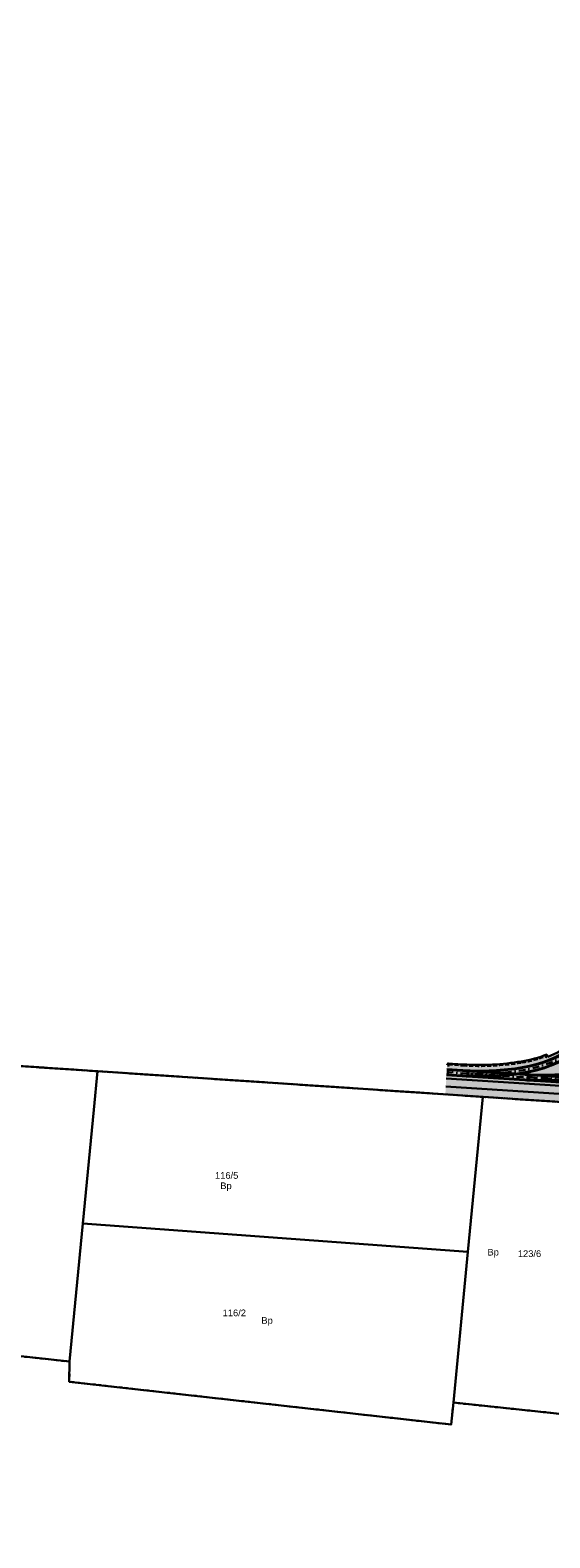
# Model space of a CAD drawing. Header units: metres. Extents: x 6603615 to 6604365, y 5739741 to 5740610.
# Tile 4 of 15: x 6603906 to 6604004, y 5739753 to 5740035. Entities that reach past the tile are written whole.
import ezdxf
from ezdxf.enums import TextEntityAlignment as Align

# ---------------------------------------------------------------- set-up
doc = ezdxf.new("R2010")
doc.units = ezdxf.units.M
for name, pattern in [('DASHDOT', [25.4, 12.7, -6.35, 0, -6.35]), ('HIDDEN', [0.375, 0.25, -0.125]), ('PRZER1-1', [1, 0.5, -0.5])]:
    doc.linetypes.add(name, pattern=pattern)
for name, color, linetype, lineweight in [('_działki', 3, 'Continuous', 40), ('OBRZEŻE_BET_8X40', 236, 'Continuous', 30), ('ODW_DRENAZ', 5, 'HIDDEN', 30), ('ODW_DRENAZ_NAJN', 5, 'HIDDEN', 30), ('OSIE_TORU', 10, 'DASHDOT', 30), ('szyny 60R2', 14, 'Continuous', 40)]:
    doc.layers.add(name, color=color, linetype=linetype, lineweight=lineweight)
for name, color, linetype, lineweight, true_color in [('GESDZI', 7, 'Continuous', 18, 0x008000), ('GESDZI_O', 7, 'Continuous', 18, 0x008000), ('GESUZY', 7, 'Continuous', 18, 0x008000), ('GESUZY_O', 7, 'Continuous', 18, 0x008000), ('HECZ_PŁYTY_BET_50X50', 7, 'Continuous', 5, 0xfaf9b8), ('HECZ_ZIELEN', 7, 'Continuous', 0, 0xd6ffd6)]:
    doc.layers.add(name, color=color, linetype=linetype, lineweight=lineweight, true_color=true_color)
doc.layers.add('KRESK_TOR_KLAS_PODKŁAD', color=38, linetype='Continuous', lineweight=15, transparency=0.55)
doc.layers.get('_działki').off()
doc.styles.add('Arial', font='arial.ttf')

# ---------------------------------------------------------------- blocks, each defined once
blk = doc.blocks.new('A$C8469fa7e')
at = {"layer": 'GESDZI', "color": 3, "linetype": 'Continuous', "lineweight": 30}
blk.add_lwpolyline([(6604211.14, 5740049.68), (6604208.38, 5740004.99), (6604205.71, 5739965.06), (6604205.14, 5739956.67), (6604203.8, 5739936.9), (6604203.44, 5739931.58), (6604197.3, 5739931.89), (6604174.97, 5739932.82), (6604172.74, 5739932.92), (6604162.47, 5739933.62), (6604136.19, 5739935.43), (6604135.4, 5739923.52), (6604134.09, 5739903.98), (6604131.95, 5739871.82), (6604131.15, 5739859.81), (6604129.12, 5739829.44), (6604128.92, 5739826.44), (6604111.39, 5739827.61), (6604062.77, 5739830.84), (6604014.55, 5739834.06), (6603991.05, 5739835.63), (6603918.87, 5739840.43), (6603844.12, 5739845.41)], dxfattribs=at)
for points in [[(6603841.59, 5739817.37), (6603843.6, 5739839.85), (6603844.12, 5739845.41), (6603918.87, 5739840.43), (6603918.22, 5739833.21), (6603916.15, 5739811.92), (6603913.67, 5739786.07), (6603839.49, 5739794.18)], [(6603988.25, 5739806.65), (6603916.15, 5739811.92), (6603918.22, 5739833.21), (6603918.87, 5739840.43), (6603991.05, 5739835.63)], [(6604007.78, 5739776.06), (6603985.53, 5739778.39), (6603988.25, 5739806.65), (6603991.05, 5739835.63), (6604014.55, 5739834.06), (6604013.43, 5739824.3), (6604011.16, 5739804.97)], [(6603916.15, 5739811.92), (6603988.25, 5739806.65), (6603985.53, 5739778.39), (6603985.11, 5739774.29), (6603913.61, 5739782.31), (6603913.67, 5739786.07)]]:
    blk.add_lwpolyline(points, close=True, dxfattribs=at)
at = {"layer": 'GESUZY', "color": 3, "linetype": 'PRZER1-1', "lineweight": 30}
for points in [[(6604211.14, 5740049.68), (6604225.19, 5740023.63), (6604254.17, 5739970.57), (6604285.94, 5739911.03), (6604306.33, 5739857), (6604297.35, 5739839.72), (6604205, 5739821.48), (6604196.08, 5739821.95), (6604163.88, 5739824.11), (6604151.94, 5739824.9), (6604128.92, 5739826.44), (6604111.39, 5739827.61), (6604062.77, 5739830.84), (6604014.55, 5739834.06), (6603991.05, 5739835.63), (6603918.87, 5739840.43), (6603844.12, 5739845.41)], [(6603844.12, 5739845.41), (6603918.87, 5739840.43), (6603991.05, 5739835.63), (6604014.55, 5739834.06), (6604062.77, 5739830.84), (6604111.39, 5739827.61), (6604128.92, 5739826.44), (6604151.94, 5739824.9), (6604163.88, 5739824.11), (6604196.08, 5739821.95)], [(6604198.35, 5739753.08), (6604157.55, 5739757.26), (6604145.49, 5739760.84), (6604104.16, 5739765.22), (6604103.76, 5739762.08), (6604080.06, 5739763.01), (6604055.92, 5739765.77), (6604056.49, 5739770.59), (6604007.78, 5739776.06), (6603985.53, 5739778.39), (6603985.11, 5739774.29), (6603913.61, 5739782.31), (6603913.67, 5739786.07), (6603839.49, 5739794.18)]]:
    blk.add_lwpolyline(points, dxfattribs=at)
at = {"layer": 'GESDZI_O', "color": 3, "linetype": 'Continuous', "lineweight": 30, "style": 'Arial'}
for s, p in [('116/5', (6603943.076938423, 5739820.29591866)), ('123/6', (6603999.779999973, 5739805.655)), ('116/2', (6603944.507556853, 5739794.56797069))]:
    blk.add_text(s, height=1.25, rotation=359.9999974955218, dxfattribs=at).set_placement(p, align=Align.CENTER)
at = {"layer": 'GESUZY_O', "color": 3, "linetype": 'Continuous', "lineweight": 30, "style": 'Arial'}
for p in [(6603942.946163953, 5739818.35758704), (6603992.979739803, 5739805.93047344), (6603950.645615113, 5739793.15220492)]:
    blk.add_text('Bp', height=1.25, rotation=359.9999974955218, dxfattribs=at).set_placement(p, align=Align.CENTER)

msp = doc.modelspace()

# ---------------------------------------------------------------- hatches: boundary and pattern name
at = {"layer": 'HECZ_PŁYTY_BET_50X50', "transparency": 33554508}
h = msp.add_hatch(color=254, dxfattribs=at)
h.dxf.hatch_style = 1
h.paths.add_polyline_path([(6604061.764487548, 5739832.608838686), (6604061.859626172, 5739834.105818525), (6603984.205957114, 5739839.040997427), (6603984.110818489, 5739837.544017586)])
at = {"layer": 'HECZ_ZIELEN', "transparency": 33554508}
h = msp.add_hatch(color=254, dxfattribs=at)
h.dxf.hatch_style = 1
edge = h.paths.add_edge_path()
edge.add_line((6604128.919999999, 5739826.44), (6604129.12, 5739829.44))
edge.add_line((6604129.12, 5739829.44), (6604129.61305751, 5739836.816431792))
edge.add_arc((6604138.287311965, 5739788.793548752), 48.79999985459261, 100.2387960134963, 110.0531322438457)
edge.add_arc((6604103.998171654, 5739882.731053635), 51.1999999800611, 266.36353126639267, 290.05313223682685, ccw=False)
edge.add_line((6604100.750773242, 5739831.634141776), (6604061.859626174, 5739834.105818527))
edge.add_line((6604061.859626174, 5739834.105818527), (6604061.764487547, 5739832.608838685))
edge.add_line((6604061.764487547, 5739832.608838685), (6603984.110818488, 5739837.544017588))
edge.add_line((6603984.110818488, 5739837.544017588), (6603984.018891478, 5739836.097571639))
edge.add_line((6603984.018891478, 5739836.097571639), (6603991.05, 5739835.63))
edge.add_line((6603991.05, 5739835.63), (6604014.55, 5739834.06))
edge.add_line((6604014.55, 5739834.06), (6604062.77, 5739830.84))
edge.add_line((6604062.77, 5739830.84), (6604111.39, 5739827.61))
edge.add_line((6604111.39, 5739827.61), (6604128.919999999, 5739826.44))
edge = h.paths.add_edge_path()
edge.add_arc((6604138.287311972, 5739788.793548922), 48.79999968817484, 93.07892164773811, 100.2387960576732)
edge.add_line((6604129.61305751, 5739836.816431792), (6604129.12, 5739829.44))
edge.add_line((6604129.12, 5739829.44), (6604128.92, 5739826.439999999))
edge.add_line((6604128.92, 5739826.439999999), (6604134.87175449, 5739826.041837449))
edge.add_line((6604134.87175449, 5739826.041837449), (6604135.666192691, 5739837.523105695))
at = {"layer": 'KRESK_TOR_KLAS_PODKŁAD', "lineweight": 0}
h = msp.add_hatch(dxfattribs=at)
h.set_pattern_fill('TRIANG', color=254, scale=0.05)
h.set_pattern_definition([(59.99999999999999, (0, 0), (-0.2381249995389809, 0.4124445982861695), [0.238125, -0.238125]), (120, (0, 0), (-0.476249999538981, 2.661695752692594e-10), [0.2381249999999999, -0.2381249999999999]), (0, (-0.1190625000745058, 0.2062222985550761), (0.238125, 0.41244459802), [0.238125, -0.238125])])
edge = h.paths.add_edge_path()
edge.add_line((6604061.038432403, 5739834.158008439), (6604061.859626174, 5739834.105818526))
edge.add_line((6604061.859626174, 5739834.105818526), (6604062.041658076, 5739836.970039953))
edge.add_line((6604062.041658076, 5739836.970039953), (6604025.335378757, 5739839.30286025))
edge.add_line((6604025.335378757, 5739839.30286025), (6604025.340844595, 5739839.388863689))
edge.add_arc((6604015.024761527, 5739863.472435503), 26.20000002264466, 293.1876403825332, 320.3276949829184)
edge.add_arc((6603995.782055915, 5739879.432331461), 51.19999998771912, 320.3276949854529, 326.3276949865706)
edge.add_line((6604038.391833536, 5739851.044889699), (6604051.030320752, 5739870.015360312))
edge.add_line((6604051.030320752, 5739870.015360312), (6604045.089439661, 5739872.084466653))
edge.add_arc((6604092.987283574, 5739853.994783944), 51.20000070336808, 159.3098445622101, 163.0908241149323)
edge.add_line((6604044.000811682, 5739868.886581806), (6604043.551131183, 5739869.023283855))
edge.add_arc((6604092.987279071, 5739853.994785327), 51.66999599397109, 163.0908241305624, 164.5225673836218)
edge.add_arc((6603996.613719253, 5739880.680664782), 48.32999997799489, 326.3276949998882, 344.52256738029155, ccw=False)
edge.add_line((6604036.835019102, 5739853.884472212), (6604036.003355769, 5739852.636138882))
edge.add_arc((6603995.782055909, 5739879.432331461), 48.32999999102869, 320.3276950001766, 326.32769499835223, ccw=False)
edge.add_arc((6604015.024761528, 5739863.472435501), 23.33000001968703, 272.3635313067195, 320.32769500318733, ccw=False)
edge.add_arc((6604013.993768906, 5739888.451167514), 48.32999999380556, 269.7856049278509, 272.3635313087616, ccw=False)
edge.add_arc((6604003.496840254, 5739864.205077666), 26.19999999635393, 293.1876403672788, 320.3276949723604)
edge.add_arc((6603984.254134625, 5739880.164973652), 51.19999999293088, 320.3276949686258, 326.3276949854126)
edge.add_line((6604026.86391225, 5739851.777531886), (6604041.277314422, 5739873.412164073))
edge.add_line((6604041.277314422, 5739873.412164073), (6604034.745981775, 5739875.6869145))
edge.add_arc((6604081.459361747, 5739854.727426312), 51.20000013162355, 155.8350484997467, 163.0903179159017)
edge.add_line((6604032.47302197, 5739869.619656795), (6604032.02334268, 5739869.756362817))
edge.add_arc((6604081.459364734, 5739854.727425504), 51.67000322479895, 163.0903180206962, 164.5225673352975)
edge.add_arc((6603985.08579791, 5739881.413306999), 48.33000004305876, 326.3276950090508, 344.52256731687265, ccw=False)
edge.add_line((6604025.307097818, 5739854.617114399), (6604024.475434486, 5739853.368781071))
edge.add_arc((6603984.254134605, 5739880.164973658), 48.33000001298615, 320.32769499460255, 326.327695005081, ccw=False)
edge.add_arc((6604003.496840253, 5739864.20507767), 23.33000000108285, 274.7746156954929, 320.3276950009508, ccw=False)
edge.add_arc((6603994.5041571, 5739865.281408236), 26.67000000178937, 294.2045690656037, 315.4912808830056)
edge.add_line((6604013.523701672, 5739846.585263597), (6604011.476979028, 5739848.597184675))
edge.add_arc((6603994.504157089, 5739865.28140825), 23.80000001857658, 291.45944865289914, 315.4912808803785, ccw=False)
edge.add_line((6604003.211211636, 5739843.131302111), (6604003.039265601, 5739843.568720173))
edge.add_arc((6603994.504157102, 5739865.281408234), 23.32999999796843, 279.36353128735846, 291.4594486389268, ccw=False)
edge.add_arc((6603990.436707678, 5739889.948306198), 48.32999999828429, 266.36353123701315, 279.36353128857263, ccw=False)
edge.add_line((6603987.371341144, 5739841.71561575), (6603987.37134118, 5739841.715615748))
edge.add_line((6603987.37134118, 5739841.715615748), (6603984.387989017, 5739841.905218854))
edge.add_line((6603984.387989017, 5739841.905218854), (6603984.205957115, 5739839.040997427))
edge.add_line((6603984.205957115, 5739839.040997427), (6604061.038432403, 5739834.158008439))

# ---------------------------------------------------------------- linework, layer by layer
at = {"color": 252}
for points in [[(6603984.395053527, 5739839.730236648), (6603984.407933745, 5739839.939841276), (6603984.557651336, 5739839.93064112), (6603984.544771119, 5739839.721036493)], [(6603984.456387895, 5739840.72835392), (6603984.443507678, 5739840.518749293), (6603984.59322527, 5739840.509549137), (6603984.606105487, 5739840.719153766)]]:
    msp.add_lwpolyline(points, close=True, dxfattribs=at)
at = {"color": 252, "linetype": 'HIDDEN', "ltscale": 0.2}
for centre, radius in [((6603984.478805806, 5739839.870363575), 0.05400000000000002), ((6603984.522353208, 5739840.579026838), 0.05400000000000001)]:
    msp.add_circle(centre, radius, dxfattribs=at)
at = {"layer": 'OBRZEŻE_BET_8X40', "color": 252}
msp.add_line((6603984.110818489, 5739837.544017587), (6604061.764487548, 5739832.608838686), dxfattribs=at)
at = {"layer": 'OBRZEŻE_BET_8X40', "color": 252, "flags": 128}
for points in [[(6604003.211211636, 5739843.131302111, 0.1052446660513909), (6604011.476979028, 5739848.597184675)], [(6603984.387989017, 5739841.905218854), (6603987.37134118, 5739841.715615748, 0.05678411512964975), (6603998.299900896, 5739842.262259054, 0.05282745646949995), (6604003.039265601, 5739843.568720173, 0.05282745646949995)], [(6604135.66619269, 5739837.523105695, 0.07419968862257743), (6604121.554211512, 5739834.635051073, -0.1037350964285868), (6604100.750773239, 5739831.634141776), (6604061.038432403, 5739834.158008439), (6603984.205957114, 5739839.040997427)]]:
    msp.add_lwpolyline(points, format="xyb", dxfattribs=at)
msp.add_lwpolyline([(6604003.211211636, 5739843.131302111), (6604003.039265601, 5739843.568720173)], dxfattribs=at)
at = {"layer": 'ODW_DRENAZ', "color": 252, "ltscale": 3}
msp.add_lwpolyline([(6603984.593592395, 5739841.671708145), (6603987.357387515, 5739841.496058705, 0.05678411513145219), (6603998.335694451, 5739842.045190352, 0.05048573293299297), (6604002.91462615, 5739843.2844423, 0.05048573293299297)], format="xyb", dxfattribs=at)
at = {"layer": 'ODW_DRENAZ', "color": 252, "ltscale": 0.1}
msp.add_circle((6604002.914626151, 5739843.2844423), 0.2125, dxfattribs=at)
at = {"layer": 'ODW_DRENAZ', "color": 252, "ltscale": 0.5}
msp.add_circle((6604002.914626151, 5739843.2844423), 0.1575, dxfattribs=at)
at = {"layer": 'ODW_DRENAZ_NAJN', "color": 252, "ltscale": 0.1}
msp.add_circle((6603984.593592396, 5739841.671708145), 0.2125, dxfattribs=at)
at = {"layer": 'ODW_DRENAZ_NAJN', "color": 252, "ltscale": 0.5}
msp.add_circle((6603984.593592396, 5739841.671708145), 0.1575, dxfattribs=at)
at = {"layer": 'OSIE_TORU', "color": 252, "ltscale": 0.1, "flags": 128}
for points in [[(6603999.294560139, 5739839.284481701, 0.02618592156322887), (6604004.527832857, 5739839.22634563, 0.2123931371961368), (6604022.739545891, 5739848.245181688, 0.02618592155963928), (6604025.865245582, 5739852.442862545), (6604108.62269713, 5739976.662460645, 0.07955732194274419), (6604115.198368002, 5739991.041631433)], [(6603987.265420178, 5739840.048978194, 0.05678411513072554), (6603998.571606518, 5739840.61451027, 0.2126434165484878), (6604015.561369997, 5739851.80573441, 0.02618592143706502), (6604018.147845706, 5739856.355532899), (6604018.59560801, 5739857.249014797)]]:
    msp.add_lwpolyline(points, format="xyb", dxfattribs=at)
msp.add_lwpolyline([(6604022.350402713, 5739837.819197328), (6603984.282068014, 5739840.238581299)], dxfattribs=at)
at = {"layer": 'szyny 60R2', "color": 252, "ltscale": 3, "flags": 128}
for points in [[(6603999.262847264, 5739838.785488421, 0.02618592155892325), (6604004.548452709, 5739838.72677099, 0.2123931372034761), (6604023.124400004, 5739847.925983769, 0.02618592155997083), (6604026.281356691, 5739852.165641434), (6604109.03880824, 5739976.385239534, 0.07955732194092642), (6604115.68023582, 5739990.90820203, 0.07955732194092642)], [(6603999.326273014, 5739839.783474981, 0.02618592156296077), (6604004.507213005, 5739839.725920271, 0.2123931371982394), (6604022.354691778, 5739848.564379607, 0.02618592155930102), (6604025.449134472, 5739852.720083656), (6604108.20658602, 5739976.939681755, 0.07955732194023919), (6604114.716500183, 5739991.175060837, 0.07955732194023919)], [(6603987.233707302, 5739839.549984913, 0.05678411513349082), (6603998.652955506, 5739840.121172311, 0.2126434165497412), (6604015.982514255, 5739851.536220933, 0.02618592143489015), (6604018.594854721, 5739856.131517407), (6604019.042617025, 5739857.024999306)], [(6603987.297133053, 5739840.547971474, 0.05678411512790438), (6603998.490257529, 5739841.107848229, 0.2126434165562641), (6604015.140225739, 5739852.075247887, 0.02618592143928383), (6604017.700836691, 5739856.57954839), (6604018.148598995, 5739857.473030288)]]:
    msp.add_lwpolyline(points, format="xyb", dxfattribs=at)
for points in [[(6604022.318689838, 5739837.320204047), (6603984.250355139, 5739839.739588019)], [(6604022.382115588, 5739838.318190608), (6603984.313780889, 5739840.737574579)]]:
    msp.add_lwpolyline(points, dxfattribs=at)

# ---------------------------------------------------------------- block references
at = {"layer": '_działki', "color": 1}
msp.add_blockref('A$C8469fa7e', (0, 0), dxfattribs=at)

doc.saveas('drawing.dxf')
